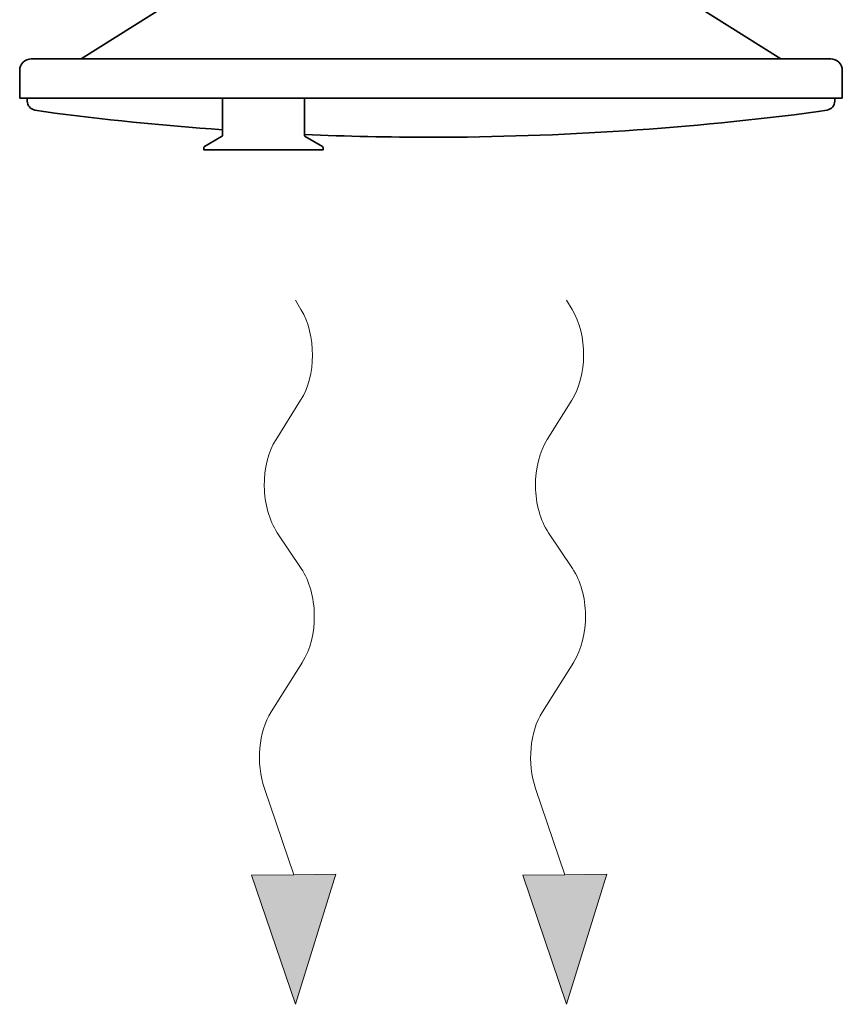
# Model space of a CAD drawing. Header units: millimetres. Extents: x -118717 to 8962, y 22910 to 145283.
# Tile 5 of 193: x -73861 to -73588, y 25143 to 25469. Entities that reach past the tile are written whole.
import ezdxf

# ---------------------------------------------------------------- set-up
doc = ezdxf.new("R2010")
doc.units = ezdxf.units.MM
doc.layers.add('VZT_30 DISTRIBUČNÍ PRVKY - OBRYS', color=1, linetype='Continuous', lineweight=35)

msp = doc.modelspace()

# ---------------------------------------------------------------- linework, layer by layer
at = {"lineweight": 13}
for p, q in [((-73767.41, 25373.11), (-73769.25, 25376.19)), ((-73677.41, 25373.11), (-73679.25, 25376.19))]:
    msp.add_line(p, q, dxfattribs=at)
at = {"color": 0, "lineweight": 13}
for p, q in [((-73775.68, 25330), (-73767.51, 25342.96)), ((-73685.68, 25330), (-73677.51, 25342.96)), ((-73767.3, 25287.1), (-73775.26, 25299.02)), ((-73677.3, 25287.1), (-73685.26, 25299.02)), ((-73777.29, 25239.61), (-73766.88, 25256.12)), ((-73687.29, 25239.61), (-73676.88, 25256.12)), ((-73769.83, 25185.55), (-73779.55, 25214.18)), ((-73679.83, 25185.55), (-73689.55, 25214.18)), ((-73783.79, 25185.36), (-73769.83, 25185.55)), ((-73783.79, 25185.36), (-73769.25, 25142.55)), ((-73755.88, 25185.74), (-73769.83, 25185.55)), ((-73769.25, 25142.55), (-73755.88, 25185.74)), ((-73693.79, 25185.36), (-73679.83, 25185.55)), ((-73693.79, 25185.36), (-73679.25, 25142.55)), ((-73665.88, 25185.74), (-73679.83, 25185.55)), ((-73679.25, 25142.55), (-73665.88, 25185.74))]:
    msp.add_line(p, q, dxfattribs=at)
for centre, start_param, end_param in [((-73777.04, 25358.32), 0.766537, 2.320574), ((-73687.04, 25358.32), 0.766537, 2.320574), ((-73766.15, 25314.64), 3.908129, 5.516649), ((-73676.15, 25314.64), 3.908129, 5.516649), ((-73776.41, 25271.49), 0.766537, 2.375056), ((-73686.41, 25271.49), 0.766537, 2.375056), ((-73767.76, 25224.24), 3.908129, 5.191299), ((-73677.76, 25224.24), 3.908129, 5.191299)]:
    msp.add_ellipse(centre, major_axis=(0.29, -21.5), ratio=0.625, start_param=start_param, end_param=end_param, dxfattribs=at)
for points in [[(-73783.79, 25185.36), (-73755.88, 25185.74), (-73769.25, 25142.55)], [(-73693.79, 25185.36), (-73665.88, 25185.74), (-73679.25, 25142.55)]]:
    msp.add_solid(points, dxfattribs=at)
at = {"layer": 'VZT_30 DISTRIBUČNÍ PRVKY - OBRYS'}
for points in [[(-73840.35, 25456.25), (-73799.98, 25481.65, -0.141374), (-73797.93, 25482.25), (-73650.58, 25482.25, -0.141374), (-73648.53, 25481.65), (-73608.16, 25456.25)], [(-73587.75, 25443.25), (-73860.75, 25443.25), (-73860.75, 25452.39, -0.414214), (-73856.9, 25456.25), (-73591.61, 25456.25, -0.414214), (-73587.75, 25452.39), (-73587.75, 25443.25)], [(-73793.5, 25432.72, -0.015115), (-73852.79, 25438.74), (-73855.78, 25439.27, -0.36397), (-73858.25, 25442.22), (-73858.25, 25443.25)], [(-73793.5, 25443.25), (-73793.5, 25430.83, -0.267949), (-73793.73, 25430.44), (-73799.45, 25427.13, 0.267949), (-73799.68, 25426.74), (-73799.68, 25426.1), (-73760.04, 25426.1), (-73760.04, 25426.74, 0.267949), (-73760.26, 25427.13), (-73765.99, 25430.44, -0.267949), (-73766.22, 25430.83), (-73766.22, 25443.25)], [(-73724.25, 25430.24, 0.0327), (-73595.72, 25438.74), (-73592.73, 25439.27, 0.36397), (-73590.25, 25442.22), (-73590.25, 25443.25)], [(-73724.25, 25430.24, -0.010645), (-73766.22, 25431.16, -0.010645)]]:
    msp.add_lwpolyline(points, format="xyb", dxfattribs=at)

doc.saveas('drawing.dxf')
